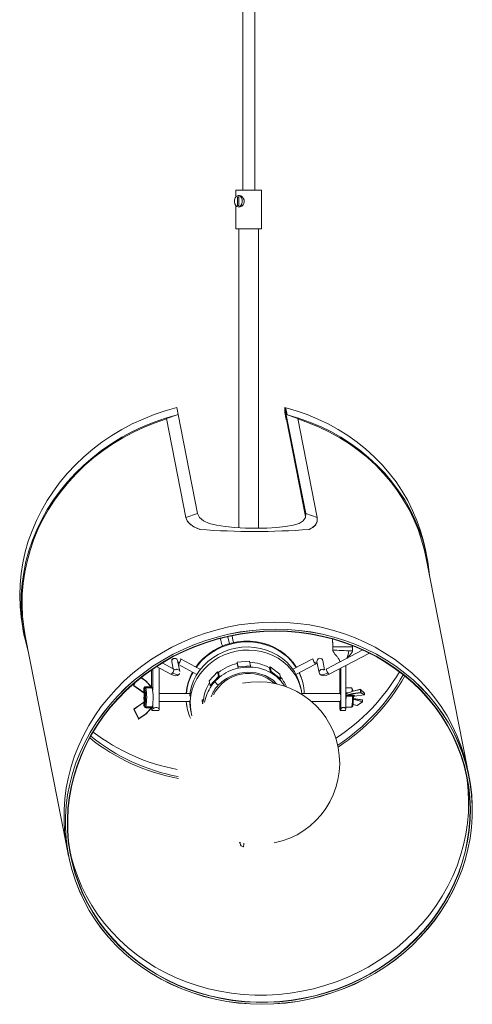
# Model space of a CAD drawing. Header units: millimetres. Extents: x -393 to 293, y -2146 to -151.
# Tile 2 of 3: x 64 to 293, y -2146 to -1647. Entities that reach past the tile are written whole.
import ezdxf

# ---------------------------------------------------------------- set-up
doc = ezdxf.new("R2010")
doc.units = ezdxf.units.MM

msp = doc.modelspace()

# ---------------------------------------------------------------- linework, layer by layer
at = {"color": 7, "linetype": 'Continuous', "lineweight": 15}
for p, q in [((176.98, -748.72), (176.98, -1733.89)), ((182.98, -1733.89), (182.98, -748.72)), ((173.48, -1733.89), (173.48, -1737.14)), ((173.48, -1733.89), (186.48, -1733.89)), ((186.48, -1753.39), (186.48, -1733.89)), ((174.33, -1737.33), (174.98, -1737.33)), ((174.33, -1741.51), (174.33, -1737.33)), ((175.25, -1736.57), (174.66, -1736.57)), ((174.98, -1737.33), (174.98, -1741.51)), ((173.48, -1741.75), (173.48, -1753.39)), ((174.98, -1741.51), (174.33, -1741.51)), ((174.66, -1742.32), (175.25, -1742.32)), ((186.48, -1753.39), (173.48, -1753.39)), ((174.98, -1753.39), (174.98, -1904.87)), ((184.98, -1905.09), (184.98, -1753.39)), ((144.16, -1847.54), (143.46, -1844.01)), ((198.18, -1846.4), (198.27, -1844.01)), ((198.32, -1844.27), (198.27, -1844.01)), ((198.32, -1844.27), (198.32, -1844.23)), ((198.32, -1844.23), (208.84, -1897.74)), ((198.32, -1844.23), (198.82, -1844.39)), ((199.47, -1847.7), (198.82, -1844.39)), ((138.17, -1849.45), (144.17, -1847.54)), ((148.04, -1899.65), (138.17, -1849.45)), ((154.04, -1897.74), (144.17, -1847.54)), ((198.9, -1850.06), (198.18, -1846.4)), ((198.93, -1849.11), (198.9, -1850.06)), ((198.9, -1850.06), (199.13, -1850.13)), ((198.93, -1849.11), (208.79, -1899.21)), ((199.47, -1847.7), (204.83, -1849.45)), ((204.83, -1849.45), (214.7, -1899.65)), ((154.04, -1897.74), (148.04, -1899.65)), ((208.84, -1897.74), (214.7, -1899.65)), ((148.75, -1901.43), (148.89, -1901.68)), ((213.84, -1903.42), (214.01, -1903.18)), ((270.25, -1919.59), (269.54, -1916.03)), ((290.65, -2025.97), (269.74, -1919.69)), ((65.44, -1956.18), (66.14, -1959.74)), ((66.64, -1959.65), (87.54, -2065.92)), ((222.4, -1961.18), (222.62, -1964.46)), ((222.64, -1965.19), (232.6, -1965.19)), ((232.57, -1965.19), (232.53, -1964.56)), ((232.53, -1967.32), (232.57, -1965.19)), ((232.6, -1965.19), (232.6, -1964.62)), ((237.82, -1966.82), (219.29, -1976.49)), ((220.68, -1979.15), (241.21, -1968.44)), ((222.7, -1966.93), (222.6, -1966.92)), ((232.41, -1967.32), (232.52, -1967.32)), ((133.2, -1975.19), (140.47, -1979.14)), ((141.9, -1976.5), (136.11, -1973.36)), ((140.93, -1972.75), (141.64, -1976.36)), ((144.97, -1977.72), (143.87, -1972.17)), ((144.26, -1974.11), (153.71, -1979.24)), ((155.42, -1976.76), (145.42, -1971.33)), ((174.05, -1973.05), (180.4, -1972.46)), ((174.1, -1973.65), (174.05, -1973.05)), ((174.05, -1973.05), (174.52, -1975.42)), ((174.1, -1973.65), (174.57, -1976.03)), ((180.87, -1974.84), (174.52, -1975.42)), ((174.52, -1975.42), (174.57, -1976.03)), ((180.87, -1974.84), (180.4, -1972.46)), ((180.87, -1974.84), (180.91, -1975.45)), ((190.44, -1975.88), (190.88, -1975.4)), ((190.88, -1975.4), (195.66, -1979.11)), ((190.88, -1975.4), (191.35, -1977.78)), ((212.45, -1971.32), (202.31, -1976.61)), ((203.9, -1979.17), (213.84, -1973.98)), ((214.55, -1972.75), (215.64, -1978.3)), ((217.34, -1971.77), (217.49, -1972.17)), ((218.42, -1976.88), (217.49, -1972.17)), ((225.73, -1971.6), (225.81, -1971.82)), ((226.09, -1972.64), (225.74, -1971.6)), ((226.09, -1972.64), (226.09, -1972.94)), ((226.09, -1972.64), (226.73, -1972.64)), ((229.19, -1987.88), (229.19, -1974.71)), ((130.7, -1976.87), (130.7, -1985.62)), ((134.61, -1996.77), (134.61, -1975.96)), ((159.94, -1982.4), (164.13, -1977.86)), ((164.6, -1980.24), (160.41, -1984.77)), ((164.6, -1980.24), (164.13, -1977.86)), ((164.63, -1978.25), (164.13, -1977.86)), ((164.6, -1980.24), (165.1, -1980.63)), ((165.1, -1980.63), (164.63, -1978.25)), ((190.44, -1975.88), (190.91, -1978.25)), ((191.35, -1977.78), (190.91, -1978.25)), ((196.13, -1981.49), (191.35, -1977.78)), ((196.13, -1981.49), (195.66, -1979.11)), ((215.63, -1978.27), (215.87, -1978.79)), ((215.63, -1978.27), (215.64, -1978.3)), ((226.09, -1976.33), (226.09, -1988.85)), ((121.57, -1984.87), (122.15, -1983.66)), ((126.96, -1988.66), (121.61, -1984.99)), ((126.98, -1988.64), (121.68, -1984.91)), ((121.74, -1984.83), (126.7, -1988.32)), ((127.69, -1985.49), (130.52, -1985.49)), ((159.94, -1982.4), (160.41, -1984.77)), ((160.41, -1984.77), (160.91, -1985.16)), ((196.13, -1981.49), (195.69, -1981.96)), ((207.58, -1984.47), (207.5, -1984.07)), ((126.7, -1986.5), (126.7, -1988.32)), ((127.2, -1988.78), (127.19, -1988.78)), ((127.21, -1988.85), (127.2, -1988.85)), ((127.24, -1986.5), (127.24, -1988.32)), ((127.73, -1985.99), (130.56, -1985.99)), ((150.21, -1988.85), (134.61, -1988.85)), ((206.65, -1987.53), (206.34, -1985.95)), ((226.49, -1988.85), (206.87, -1988.85)), ((232.15, -1985.97), (229.19, -1985.97)), ((229.19, -1987.82), (229.23, -1988.7)), ((229.19, -1996.64), (229.19, -1988.68)), ((229.26, -1989.39), (229.26, -1989.39)), ((229.73, -1988.85), (229.73, -1988.85)), ((229.74, -1990.26), (232.56, -1990.26)), ((232.59, -1989.71), (229.77, -1989.71)), ((229.77, -1989.71), (229.77, -1989.72)), ((232.15, -1985.97), (232.18, -1985.99)), ((233.01, -1990.37), (233.05, -1990.23)), ((238.6, -1989.56), (233.36, -1990.31)), ((233.36, -1990.31), (233.51, -1989.92)), ((236.61, -1988.41), (236.57, -1986.78)), ((236.65, -1988.53), (238.6, -1989.56)), ((236.7, -1986.79), (238.67, -1988.64)), ((238.69, -1989.46), (236.74, -1988.42)), ((121.77, -1996.72), (127.01, -1993.05)), ((126.74, -1993.35), (121.84, -1996.78)), ((126.74, -1993.35), (126.77, -1995.14)), ((127.2, -1992.85), (127.24, -1992.85)), ((127.28, -1993.26), (127.31, -1995.05)), ((130.63, -1995.56), (127.81, -1995.56)), ((131.02, -1995.73), (131.02, -1995.73)), ((134.61, -1992.85), (149.97, -1992.85)), ((148.63, -1995.65), (148.24, -1992.85)), ((148.63, -1995.65), (148.71, -1996.05)), ((156.39, -1992.15), (157.06, -1992.09)), ((156.54, -1994.14), (156.39, -1992.15)), ((156.74, -1993.94), (156.39, -1992.15)), ((157.31, -1993.39), (157.06, -1992.09)), ((211.69, -1992.85), (226.49, -1992.85)), ((226.09, -1992.85), (226.09, -1996.64)), ((229.19, -1995.74), (232.15, -1995.74)), ((237.66, -1992.22), (232.68, -1991.42)), ((237.69, -1993.02), (232.68, -1991.61)), ((234.9, -1994.99), (232.86, -1994.43)), ((232.87, -1994.39), (234.84, -1994.93)), ((232.93, -1991.4), (237.6, -1992.14)), ((232.95, -1991.82), (237.63, -1993.15)), ((237.63, -1993.15), (234.9, -1994.99)), ((234.98, -1994.92), (237.71, -1993.07)), ((124.02, -2001.77), (121.67, -1996.92)), ((121.74, -1996.84), (124.16, -2001.62)), ((121.84, -1996.78), (124.26, -2001.55)), ((130.6, -1996.13), (127.78, -1996.13)), ((130.7, -1996.09), (130.7, -1996.77)), ((130.7, -1996.83), (130.72, -1996.77)), ((130.98, -1997.44), (134.32, -1997.44)), ((150.41, -1996.95), (150.72, -1998.54)), ((226.41, -1997.44), (228.86, -1997.44)), ((124.3, -2001.66), (124.16, -2001.82)), ((291.73, -2031.35), (291.03, -2027.78)), ((175.31, -2064.26), (175.76, -2065.47)), ((87.88, -2067.74), (88.58, -2071.31)), ((177.24, -2066.51), (177.21, -2066.51))]:
    msp.add_line(p, q, dxfattribs=at)
at = {"color": 8, "linetype": 'Continuous', "lineweight": 15}
for p, q in [((222.45, -1961.25), (222.64, -1965.19)), ((226.09, -1972.64), (226.09, -1972.94)), ((130.7, -1976.87), (130.7, -1985.62)), ((131.27, -1987.27), (131.27, -1976.48)), ((226.09, -1976.33), (226.09, -1988.85)), ((226.73, -1996.64), (226.73, -1975.99)), ((122.22, -1983.59), (121.65, -1984.79)), ((122.6, -1983.06), (121.74, -1984.83)), ((230.51, -1988.58), (229.69, -1988.58)), ((131.27, -1996.83), (131.27, -1994.44)), ((226.09, -1992.85), (226.09, -1996.64)), ((130.7, -1996.08), (130.7, -1996.83))]:
    msp.add_line(p, q, dxfattribs=at)
at = {"color": 7, "linetype": 'Continuous', "lineweight": 15, "flags": 128}
for points in [[(174.66, -1742.32), (175.37, -1742.12), (175.98, -1741.57), (176.42, -1740.72), (176.62, -1739.71), (176.55, -1738.65), (176.23, -1737.71), (175.69, -1737), (175.02, -1736.62), (174.29, -1736.62), (173.62, -1737), (173.08, -1737.71), (172.76, -1738.65), (172.69, -1739.71), (172.89, -1740.72), (173.33, -1741.57), (173.95, -1742.12), (174.66, -1742.32)], [(175.25, -1736.57), (175.91, -1736.71), (176.58, -1737.12), (177.18, -1737.79), (177.6, -1738.7), (177.7, -1739.66), (177.5, -1740.5), (177.06, -1741.26), (176.4, -1741.89), (175.66, -1742.26), (175.25, -1742.32), (175.25, -1742.32)], [(65.44, -1956.18), (65.34, -1955.67), (64.48, -1950.21), (63.96, -1944.71), (63.8, -1939.18), (63.98, -1933.63), (64.51, -1928.1), (65.39, -1922.59), (66.62, -1917.13), (68.18, -1911.73), (70.08, -1906.41), (72.31, -1901.19), (74.86, -1896.09), (77.72, -1891.13), (80.88, -1886.32), (84.33, -1881.67), (88.07, -1877.21), (92.07, -1872.95), (96.33, -1868.9), (100.82, -1865.08), (105.54, -1861.49), (110.47, -1858.16), (115.6, -1855.09), (120.89, -1852.29), (126.35, -1849.78), (131.94, -1847.55), (137.65, -1845.63), (143.46, -1844.01)], [(65.44, -1956.18), (65.34, -1955.67), (64.48, -1950.21), (63.96, -1944.71), (63.8, -1939.18), (63.98, -1933.63), (64.51, -1928.1), (65.39, -1922.59), (66.62, -1917.13), (68.18, -1911.73), (70.08, -1906.41), (72.31, -1901.19), (74.86, -1896.09), (77.72, -1891.13), (80.88, -1886.32), (84.33, -1881.67), (88.07, -1877.21), (92.07, -1872.95), (96.33, -1868.9), (100.82, -1865.08), (105.54, -1861.49), (110.47, -1858.16), (115.6, -1855.09), (120.89, -1852.29), (126.35, -1849.78), (131.94, -1847.55), (137.65, -1845.63), (143.46, -1844.01)], [(198.27, -1844.01), (203.96, -1845.63), (209.53, -1847.55), (214.96, -1849.78), (220.23, -1852.29), (225.32, -1855.09), (230.22, -1858.16), (234.9, -1861.49), (239.36, -1865.08), (243.58, -1868.9), (247.54, -1872.95), (251.23, -1877.21), (254.64, -1881.67), (257.75, -1886.32), (260.56, -1891.13), (263.06, -1896.09), (265.23, -1901.19), (267.07, -1906.41), (268.58, -1911.73), (269.54, -1916.03)], [(198.27, -1844.01), (203.96, -1845.63), (209.53, -1847.55), (214.96, -1849.78), (220.23, -1852.29), (225.32, -1855.09), (230.22, -1858.16), (234.9, -1861.49), (239.36, -1865.08), (243.58, -1868.9), (247.54, -1872.95), (251.23, -1877.21), (254.64, -1881.67), (257.75, -1886.32), (260.56, -1891.13), (263.06, -1896.09), (265.23, -1901.19), (267.07, -1906.41), (268.58, -1911.73), (269.54, -1916.03)], [(143.65, -1847.7), (137.8, -1849.37), (132.05, -1851.34), (126.43, -1853.61), (120.94, -1856.18), (115.62, -1859.04), (110.48, -1862.17), (105.54, -1865.57), (100.81, -1869.22), (96.32, -1873.11), (92.07, -1877.23), (88.08, -1881.57), (84.36, -1886.1), (80.93, -1890.82), (77.81, -1895.7), (74.99, -1900.74), (72.49, -1905.91), (70.32, -1911.19), (68.48, -1916.58), (66.98, -1922.04), (65.84, -1927.56), (65.04, -1933.12), (64.6, -1938.71), (64.51, -1944.3), (64.78, -1949.87), (65.4, -1955.41), (66.37, -1960.9), (67.69, -1966.31), (68.45, -1968.88)], [(143.65, -1847.7), (137.8, -1849.37), (132.05, -1851.34), (126.43, -1853.61), (120.94, -1856.18), (115.62, -1859.04), (110.48, -1862.17), (105.54, -1865.57), (100.81, -1869.22), (96.32, -1873.11), (92.07, -1877.23), (88.08, -1881.57), (84.36, -1886.1), (80.93, -1890.82), (77.81, -1895.7), (74.99, -1900.74), (72.49, -1905.91), (70.32, -1911.19), (68.48, -1916.58), (66.98, -1922.04), (65.84, -1927.56), (65.04, -1933.12), (64.6, -1938.71), (64.51, -1944.3), (64.78, -1949.87), (65.4, -1955.41), (66.37, -1960.9), (67.69, -1966.31), (68.45, -1968.88)], [(66.64, -1959.65), (65.88, -1955.16), (65.27, -1949.64), (65.01, -1944.09), (65.11, -1938.52), (65.57, -1932.95), (66.38, -1927.41), (67.53, -1921.91), (69.04, -1916.47), (70.88, -1911.11), (73.06, -1905.85), (75.56, -1900.7), (78.39, -1895.69), (81.52, -1890.83), (84.95, -1886.14), (88.66, -1881.63), (92.65, -1877.32), (96.9, -1873.23), (101.39, -1869.36), (106.12, -1865.74), (111.05, -1862.37), (116.18, -1859.26), (121.5, -1856.43), (126.97, -1853.89), (132.58, -1851.64), (138.32, -1849.7)], [(138.32, -1849.7), (132.58, -1851.64), (126.97, -1853.89), (121.5, -1856.43), (116.18, -1859.26), (111.05, -1862.37), (106.12, -1865.74), (101.39, -1869.36), (96.9, -1873.23), (92.65, -1877.32), (88.66, -1881.63), (84.95, -1886.14), (81.52, -1890.83), (78.39, -1895.69), (75.56, -1900.7), (73.06, -1905.85), (70.88, -1911.11), (69.04, -1916.47), (67.53, -1921.91), (66.38, -1927.41), (65.57, -1932.95), (65.11, -1938.52), (65.01, -1944.09), (65.27, -1949.64), (65.88, -1955.16), (66.64, -1959.65)], [(271.56, -1928.93), (271.43, -1927.56), (270.69, -1922.04), (269.6, -1916.58), (268.15, -1911.19), (266.37, -1905.91), (264.25, -1900.74), (261.8, -1895.7), (259.03, -1890.82), (255.95, -1886.1), (252.56, -1881.57), (248.89, -1877.23), (244.94, -1873.11), (240.73, -1869.22), (236.27, -1865.57), (231.58, -1862.17), (226.67, -1859.04), (221.56, -1856.18), (216.26, -1853.61), (210.81, -1851.34), (205.2, -1849.37), (199.47, -1847.7)], [(271.56, -1928.93), (271.43, -1927.56), (270.69, -1922.04), (269.6, -1916.58), (268.15, -1911.19), (266.37, -1905.91), (264.25, -1900.74), (261.8, -1895.7), (259.03, -1890.82), (255.95, -1886.1), (252.56, -1881.57), (248.89, -1877.23), (244.94, -1873.11), (240.73, -1869.22), (236.27, -1865.57), (231.58, -1862.17), (226.67, -1859.04), (221.56, -1856.18), (216.26, -1853.61), (210.81, -1851.34), (205.2, -1849.37), (199.47, -1847.7)], [(204.89, -1849.77), (210.26, -1851.64), (215.7, -1853.89), (220.99, -1856.43), (226.09, -1859.26), (231, -1862.37), (235.69, -1865.74), (240.14, -1869.36), (244.35, -1873.23), (248.3, -1877.32), (251.97, -1881.63), (255.36, -1886.14), (258.45, -1890.83), (261.22, -1895.69), (263.68, -1900.7), (265.8, -1905.85), (267.6, -1911.11), (269.05, -1916.47), (269.74, -1919.69)], [(269.74, -1919.69), (269.05, -1916.47), (267.6, -1911.11), (265.8, -1905.85), (263.68, -1900.7), (261.22, -1895.69), (258.45, -1890.83), (255.36, -1886.14), (251.97, -1881.63), (248.3, -1877.32), (244.35, -1873.23), (240.14, -1869.36), (235.69, -1865.74), (231, -1862.37), (226.09, -1859.26), (220.99, -1856.43), (215.7, -1853.89), (210.26, -1851.64), (204.89, -1849.77)], [(155.21, -1905.73), (152.13, -1904.41), (149.86, -1902.8), (148.67, -1901.31), (148.04, -1899.65)], [(155.26, -1905.7), (152.93, -1904.81), (150.52, -1903.37), (148.88, -1901.64), (148.04, -1899.65)], [(154.04, -1897.74), (154.99, -1899.71), (156.94, -1901.35), (159.85, -1902.65), (163.56, -1903.63), (167.98, -1904.32), (172.95, -1904.78), (178.25, -1905.03), (183.72, -1905.11), (189.06, -1905.03), (194.11, -1904.77), (198.62, -1904.32), (202.45, -1903.63), (205.49, -1902.65), (207.6, -1901.35), (208.74, -1899.7), (208.84, -1897.74)], [(154.04, -1897.74), (154.99, -1899.71), (156.94, -1901.35), (159.85, -1902.65), (163.56, -1903.63), (167.98, -1904.32), (172.95, -1904.78), (178.25, -1905.03), (183.72, -1905.11), (189.06, -1905.03), (194.11, -1904.77), (198.62, -1904.32), (202.45, -1903.63), (205.49, -1902.65), (207.6, -1901.35), (208.74, -1899.7), (208.84, -1897.74)], [(214.7, -1899.65), (214.7, -1901.63), (213.88, -1903.36), (212.27, -1904.81), (210.48, -1905.7)], [(214.7, -1899.65), (214.68, -1901.73), (213.75, -1903.53), (212.4, -1904.72), (210.55, -1905.73)], [(192.94, -1952.72), (186.93, -1952.88), (180.94, -1953.36), (174.97, -1954.16), (169.06, -1955.28), (163.21, -1956.71), (157.45, -1958.45), (151.8, -1960.49), (146.28, -1962.83), (140.9, -1965.45), (135.69, -1968.36), (130.65, -1971.53), (125.82, -1974.96), (121.21, -1978.63), (116.82, -1982.54), (112.68, -1986.67), (108.8, -1991.01), (105.19, -1995.54), (101.87, -2000.24), (98.84, -2005.11), (96.12, -2010.12), (93.72, -2015.26), (91.64, -2020.5), (89.89, -2025.84), (88.48, -2031.26), (87.41, -2036.73), (86.69, -2042.24), (86.31, -2047.76), (86.28, -2053.29), (86.6, -2058.8), (87.27, -2064.27), (87.88, -2067.74)], [(291.03, -2027.78), (290.62, -2025.84), (289.27, -2020.5), (287.57, -2015.26), (285.54, -2010.12), (283.19, -2005.11), (280.52, -2000.24), (277.55, -1995.54), (274.27, -1991.01), (270.71, -1986.67), (266.87, -1982.54), (262.77, -1978.63), (258.42, -1974.96), (253.84, -1971.53), (249.04, -1968.36), (244.04, -1965.45), (238.86, -1962.83), (233.51, -1960.49), (228.01, -1958.45), (222.37, -1956.71), (216.63, -1955.28), (210.8, -1954.16), (204.89, -1953.36), (198.93, -1952.88), (192.94, -1952.72)], [(193.64, -1956.29), (199.63, -1956.45), (205.59, -1956.93), (211.5, -1957.73), (217.33, -1958.85), (223.08, -1960.28), (228.71, -1962.02), (234.21, -1964.06), (239.56, -1966.4), (244.75, -1969.02), (249.75, -1971.92), (254.54, -1975.09), (259.13, -1978.52), (263.47, -1982.2), (267.57, -1986.11), (271.41, -1990.24), (274.97, -1994.57), (278.25, -1999.1), (281.22, -2003.81), (283.89, -2008.67), (286.25, -2013.69), (288.27, -2018.82), (289.97, -2024.07), (291.32, -2029.41), (292.34, -2034.83), (293.01, -2040.3), (293.33, -2045.8), (293.3, -2051.33), (292.92, -2056.86), (292.2, -2062.36), (291.13, -2067.83), (289.72, -2073.25), (287.97, -2078.59), (285.89, -2083.84), (283.49, -2088.97), (280.77, -2093.98), (277.74, -2098.85), (274.42, -2103.56), (270.81, -2108.09), (266.93, -2112.42), (262.79, -2116.55), (258.4, -2120.46), (253.79, -2124.14), (248.96, -2127.57), (243.92, -2130.74), (238.71, -2133.64), (233.33, -2136.26), (227.81, -2138.6), (222.16, -2140.64), (216.4, -2142.38), (210.55, -2143.81), (204.64, -2144.93), (198.67, -2145.73), (192.68, -2146.21), (186.67, -2146.37), (180.68, -2146.21), (174.72, -2145.73), (168.81, -2144.93), (162.98, -2143.81), (157.24, -2142.38), (151.6, -2140.64), (146.1, -2138.6), (140.75, -2136.26), (135.57, -2133.64), (130.57, -2130.74), (125.77, -2127.57), (121.19, -2124.14), (116.84, -2120.46), (112.74, -2116.55), (108.9, -2112.42), (105.34, -2108.09), (102.06, -2103.56), (99.09, -2098.85), (96.42, -2093.98), (94.07, -2088.97), (92.04, -2083.84), (90.34, -2078.59), (88.99, -2073.25), (87.97, -2067.83), (87.3, -2062.36), (86.98, -2056.86), (87.01, -2051.33), (87.39, -2045.8), (88.11, -2040.3), (89.18, -2034.83), (90.59, -2029.41), (92.34, -2024.07), (94.42, -2018.82), (96.83, -2013.69), (99.54, -2008.67), (102.57, -2003.81), (105.89, -1999.1), (109.5, -1994.57), (113.38, -1990.24), (117.52, -1986.11), (121.91, -1982.2), (126.52, -1978.52), (131.36, -1975.09), (136.39, -1971.92), (141.6, -1969.02), (146.98, -1966.4), (152.5, -1964.06), (158.15, -1962.02), (163.91, -1960.28), (169.76, -1958.85), (175.68, -1957.73), (181.64, -1956.93), (187.64, -1956.45), (193.64, -1956.29)], [(193.63, -1956.27), (199.62, -1956.43), (205.58, -1956.91), (211.49, -1957.71), (217.32, -1958.83), (223.06, -1960.26), (228.69, -1962), (234.19, -1964.04), (239.54, -1966.38), (244.73, -1969), (249.73, -1971.9), (254.53, -1975.07), (259.11, -1978.5), (263.45, -1982.18), (267.55, -1986.08), (271.39, -1990.21), (274.95, -1994.55), (278.22, -1999.08), (281.2, -2003.78), (283.87, -2008.65), (286.22, -2013.66), (288.25, -2018.79), (289.94, -2024.04), (291.3, -2029.38), (292.31, -2034.79), (292.98, -2040.26), (293.3, -2045.77), (293.27, -2051.29), (292.9, -2056.82), (292.17, -2062.33), (291.1, -2067.79), (289.69, -2073.21), (287.94, -2078.55), (285.86, -2083.79), (283.46, -2088.93), (280.74, -2093.94), (277.72, -2098.81), (274.4, -2103.51), (270.79, -2108.04), (266.91, -2112.37), (262.77, -2116.5), (258.38, -2120.41), (253.77, -2124.09), (248.94, -2127.52), (243.91, -2130.69), (238.7, -2133.59), (233.32, -2136.21), (227.8, -2138.55), (222.15, -2140.59), (216.39, -2142.33), (210.54, -2143.76), (204.63, -2144.87), (198.66, -2145.68), (192.67, -2146.16), (186.67, -2146.32), (180.68, -2146.16), (174.72, -2145.68), (168.81, -2144.87), (162.98, -2143.76), (157.24, -2142.33), (151.6, -2140.59), (146.1, -2138.55), (140.75, -2136.21), (135.57, -2133.59), (130.57, -2130.69), (125.77, -2127.52), (121.19, -2124.09), (116.85, -2120.41), (112.75, -2116.5), (108.91, -2112.37), (105.35, -2108.04), (102.07, -2103.51), (99.1, -2098.81), (96.43, -2093.94), (94.08, -2088.93), (92.05, -2083.79), (90.36, -2078.55), (89, -2073.21), (87.98, -2067.79), (87.32, -2062.33), (86.99, -2056.82), (87.02, -2051.29), (87.4, -2045.77), (88.12, -2040.26), (89.19, -2034.79), (90.61, -2029.38), (92.35, -2024.04), (94.43, -2018.79), (96.84, -2013.66), (99.56, -2008.65), (102.58, -2003.78), (105.9, -1999.08), (109.51, -1994.55), (113.39, -1990.21), (117.53, -1986.08), (121.91, -1982.18), (126.53, -1978.5), (131.36, -1975.07), (136.39, -1971.9), (141.6, -1969), (146.98, -1966.38), (152.5, -1964.04), (158.15, -1962), (163.91, -1960.26), (169.76, -1958.83), (175.67, -1957.71), (181.64, -1956.91), (187.63, -1956.43), (193.63, -1956.27)], [(193.6, -1957.19), (187.6, -1957.35), (181.61, -1957.84), (175.65, -1958.64), (169.73, -1959.77), (163.89, -1961.21), (158.14, -1962.97), (152.5, -1965.03), (146.99, -1967.38), (141.63, -1970.03), (136.44, -1972.95), (131.43, -1976.15), (126.62, -1979.6), (122.03, -1983.3), (117.68, -1987.24), (113.58, -1991.39), (109.74, -1995.76), (106.17, -2000.31), (102.9, -2005.04), (99.93, -2009.93), (97.27, -2014.96), (94.93, -2020.12), (92.92, -2025.38), (91.24, -2030.74), (89.9, -2036.16), (88.91, -2041.64), (88.27, -2047.15), (87.98, -2052.68), (88.04, -2058.2), (88.45, -2063.69), (89.22, -2069.14), (90.33, -2074.54), (91.79, -2079.85), (93.58, -2085.06), (95.71, -2090.16), (98.16, -2095.12), (100.94, -2099.93), (104.01, -2104.58), (107.39, -2109.04), (111.05, -2113.3), (114.98, -2117.35), (119.18, -2121.17), (123.61, -2124.75), (128.28, -2128.07), (133.16, -2131.13), (138.23, -2133.92), (143.49, -2136.42), (148.91, -2138.63), (154.46, -2140.53), (160.14, -2142.13), (165.93, -2143.42), (171.8, -2144.39), (177.73, -2145.04), (183.7, -2145.36), (189.7, -2145.36), (195.7, -2145.04), (201.68, -2144.39), (207.61, -2143.42), (213.49, -2142.13), (219.29, -2140.53), (224.99, -2138.63), (230.57, -2136.42), (236.01, -2133.92), (241.29, -2131.13), (246.39, -2128.07), (251.3, -2124.75), (256, -2121.17), (260.47, -2117.35), (264.7, -2113.3), (268.68, -2109.04), (272.38, -2104.58), (275.8, -2099.93), (278.92, -2095.12), (281.74, -2090.16), (284.24, -2085.06), (286.42, -2079.85), (288.26, -2074.54), (289.77, -2069.14), (290.93, -2063.69), (291.75, -2058.2), (292.22, -2052.68), (292.33, -2047.15), (292.09, -2041.64), (291.5, -2036.16), (290.57, -2030.74), (289.28, -2025.38), (287.65, -2020.12), (285.69, -2014.96), (283.4, -2009.93), (280.79, -2005.04), (277.86, -2000.31), (274.63, -1995.76), (271.11, -1991.39), (267.31, -1987.24), (263.25, -1983.3), (258.93, -1979.6), (254.38, -1976.15), (249.6, -1972.95), (244.62, -1970.03), (239.46, -1967.38), (234.12, -1965.03), (228.63, -1962.97), (223.01, -1961.21), (217.27, -1959.77), (211.44, -1958.64), (205.54, -1957.84), (199.59, -1957.35), (193.6, -1957.19)], [(193.6, -1957.37), (187.61, -1957.53), (181.63, -1958.02), (175.68, -1958.83), (169.77, -1959.95), (163.94, -1961.39), (158.2, -1963.14), (152.57, -1965.2), (147.07, -1967.55), (141.71, -1970.19), (136.53, -1973.11), (131.53, -1976.3), (126.73, -1979.75), (122.15, -1983.45), (117.8, -1987.37), (113.7, -1991.52), (109.87, -1995.88), (106.31, -2000.43), (103.05, -2005.15), (100.08, -2010.03), (97.42, -2015.06), (95.09, -2020.2), (93.08, -2025.46), (91.4, -2030.81), (90.07, -2036.22), (89.08, -2041.69), (88.44, -2047.19), (88.15, -2052.71), (88.21, -2058.22), (88.62, -2063.71), (89.39, -2069.15), (90.5, -2074.54), (91.95, -2079.84), (93.74, -2085.04), (95.87, -2090.13), (98.32, -2095.09), (101.08, -2099.89), (104.16, -2104.53), (107.53, -2108.98), (111.18, -2113.24), (115.11, -2117.28), (119.29, -2121.09), (123.72, -2124.67), (128.38, -2127.99), (133.26, -2131.04), (138.32, -2133.82), (143.57, -2136.32), (148.98, -2138.53), (154.53, -2140.43), (160.2, -2142.03), (165.97, -2143.31), (171.83, -2144.28), (177.76, -2144.92), (183.72, -2145.25), (189.71, -2145.25), (195.7, -2144.92), (201.66, -2144.28), (207.59, -2143.31), (213.46, -2142.03), (219.25, -2140.43), (224.94, -2138.53), (230.51, -2136.32), (235.94, -2133.82), (241.21, -2131.04), (246.31, -2127.99), (251.21, -2124.67), (255.9, -2121.09), (260.37, -2117.28), (264.59, -2113.24), (268.56, -2108.98), (272.25, -2104.53), (275.67, -2099.89), (278.79, -2095.09), (281.6, -2090.13), (284.1, -2085.04), (286.27, -2079.84), (288.11, -2074.54), (289.62, -2069.15), (290.78, -2063.71), (291.6, -2058.22), (292.06, -2052.71), (292.18, -2047.19), (291.94, -2041.69), (291.35, -2036.22), (290.41, -2030.81), (289.13, -2025.46), (287.51, -2020.2), (285.55, -2015.06), (283.26, -2010.03), (280.65, -2005.15), (277.73, -2000.43), (274.51, -1995.88), (270.99, -1991.52), (267.2, -1987.37), (263.14, -1983.45), (258.83, -1979.75), (254.28, -1976.3), (249.52, -1973.11), (244.55, -1970.19), (239.39, -1967.55), (234.06, -1965.2), (228.58, -1963.14), (222.96, -1961.39), (217.24, -1959.95), (211.42, -1958.83), (205.52, -1958.02), (199.58, -1957.53), (193.6, -1957.37)], [(172.32, -1963.15), (171.94, -1961.81), (171.47, -1959.67)], [(150.05, -1990.23), (150.32, -1988.2), (151, -1985.31), (152.02, -1982.5), (153.37, -1979.81), (155.04, -1977.26), (157, -1974.88), (159.23, -1972.72), (161.7, -1970.79), (164.38, -1969.12), (167.24, -1967.74), (170.24, -1966.65), (173.34, -1965.87), (176.5, -1965.41), (179.69, -1965.28), (182.86, -1965.49), (185.97, -1966.01), (188.99, -1966.86), (191.87, -1968.02), (194.59, -1969.47), (197.1, -1971.19), (199.37, -1973.18), (201.38, -1975.39), (203.11, -1977.8), (204.52, -1980.39), (205.6, -1983.11), (206.34, -1985.94), (206.34, -1985.95)], [(153.09, -1975.49), (154.88, -1973.2), (157.06, -1970.92), (159.48, -1968.87), (162.13, -1967.07), (164.96, -1965.53), (167.94, -1964.28), (171.04, -1963.32), (174.23, -1962.68), (177.45, -1962.36), (180.69, -1962.36), (183.9, -1962.68), (187.03, -1963.32), (190.07, -1964.28), (192.96, -1965.53), (195.68, -1967.07), (198.19, -1968.87), (200.46, -1970.92), (202.47, -1973.2), (204.18, -1975.64)], [(153.35, -1975.63), (153.86, -1974.95), (155.9, -1972.55), (158.21, -1970.36), (160.75, -1968.41), (163.5, -1966.71), (166.43, -1965.3), (169.49, -1964.18), (172.66, -1963.37), (175.89, -1962.88), (179.15, -1962.72), (182.4, -1962.88), (185.6, -1963.37), (188.7, -1964.18), (191.69, -1965.3), (194.51, -1966.71), (197.14, -1968.41), (199.54, -1970.36), (201.69, -1972.55), (203.55, -1974.95), (204.05, -1975.7)], [(165.63, -1961.1), (166.21, -1963.61), (166.58, -1964.91)], [(206.93, -1989.28), (206.65, -1987.53), (205.91, -1984.7), (204.83, -1981.97), (203.42, -1979.39), (201.7, -1976.97), (199.68, -1974.76), (197.41, -1972.78), (194.9, -1971.05), (192.18, -1969.6), (189.3, -1968.45), (186.28, -1967.6), (183.17, -1967.07), (180, -1966.87), (176.81, -1967), (173.65, -1967.45), (170.55, -1968.23), (167.55, -1969.32), (164.7, -1970.71), (162.02, -1972.38), (159.54, -1974.31), (157.31, -1976.47), (155.35, -1978.84), (153.68, -1981.39), (152.33, -1984.09), (151.31, -1986.9), (150.63, -1989.78), (150.31, -1992.71), (150.34, -1995.64), (150.73, -1998.54), (151.11, -2000.19)], [(222.58, -1966.92), (222.59, -1967.09), (222.78, -1967.63), (223.21, -1968.35), (223.67, -1968.96), (224.05, -1969.38), (224.45, -1969.81), (224.67, -1970.05), (224.89, -1970.31), (225.31, -1970.9), (225.73, -1971.6)], [(222.6, -1966.92), (222.88, -1966.93), (223.54, -1966.95), (224.54, -1966.99), (225.77, -1967.04), (227.07, -1967.09), (228.31, -1967.14), (229.55, -1967.19), (230.74, -1967.24)], [(229.95, -1970.93), (230.29, -1970.47), (230.5, -1970.24), (230.71, -1970.02), (231.1, -1969.63), (231.47, -1969.24), (231.91, -1968.68), (232.35, -1968.01), (232.5, -1967.66), (232.55, -1967.49), (232.57, -1967.33)], [(230.74, -1967.24), (231.78, -1967.29), (232.41, -1967.32)], [(141.13, -1971.77), (141.14, -1971.46), (141.22, -1971.31)], [(141.13, -1971.77), (141.14, -1971.46), (141.22, -1971.31)], [(180.91, -1975.45), (178.39, -1975.47), (174.57, -1976.03)], [(217.31, -1971.66), (217.2, -1971.46), (217.13, -1971.39)], [(217.31, -1971.66), (217.2, -1971.46), (217.13, -1971.39)], [(140.47, -1979.14), (141.61, -1979.65), (142.8, -1979.91), (143.9, -1979.76), (144.34, -1979.5), (144.68, -1979.16)], [(140.47, -1979.14), (141.61, -1979.65), (142.8, -1979.91), (143.9, -1979.76), (144.34, -1979.5), (144.68, -1979.16)], [(144.76, -1978.7), (144.76, -1979.01), (144.68, -1979.15)], [(144.76, -1978.7), (144.76, -1979.01), (144.68, -1979.15)], [(162.83, -1982.76), (164.6, -1981.05), (165.1, -1980.63)], [(195.69, -1981.96), (193.95, -1980.34), (190.91, -1978.25)], [(215.79, -1978.7), (215.94, -1979.01), (216.01, -1979.08)], [(215.79, -1978.7), (215.94, -1979.01), (216.01, -1979.08)], [(215.99, -1979.06), (216.65, -1979.63), (217.73, -1979.91), (219.17, -1979.74), (219.94, -1979.49), (220.68, -1979.15)], [(215.99, -1979.06), (216.65, -1979.63), (217.73, -1979.91), (219.17, -1979.74), (219.94, -1979.49), (220.68, -1979.15)], [(121.61, -1984.99), (121.61, -1984.99), (121.61, -1984.99), (121.62, -1984.98), (121.63, -1984.96), (121.66, -1984.93)], [(130.52, -1985.49), (127.63, -1982.4), (125.42, -1980.88)], [(125.48, -1980.83), (127.82, -1982.43), (130.83, -1985.76)], [(130.98, -1985.9), (130.91, -1985.85), (130.83, -1985.76)], [(162.83, -1982.76), (161.28, -1984.64), (160.91, -1985.16)], [(126.88, -1988.61), (126.84, -1989.82), (126.83, -1991.26)], [(126.96, -1988.66), (127.03, -1988.72), (127.08, -1988.78)], [(127.12, -1988.73), (127.05, -1988.69), (126.98, -1988.64)], [(127.04, -1990.06), (127.03, -1990.82), (127.04, -1991.59), (127.08, -1992.25), (127.13, -1992.69), (127.2, -1992.85), (127.26, -1992.71), (127.32, -1992.29), (127.35, -1991.65), (127.37, -1990.88), (127.36, -1990.12), (127.32, -1989.46), (127.27, -1989.02), (127.2, -1988.85), (127.14, -1989), (127.08, -1989.42), (127.04, -1990.06)], [(127.08, -1988.78), (127.12, -1988.79), (127.13, -1988.83)], [(127.23, -1988.72), (127.19, -1988.72), (127.12, -1988.73)], [(127.13, -1988.82), (127.14, -1988.81), (127.15, -1988.8), (127.15, -1988.79), (127.16, -1988.78), (127.16, -1988.78), (127.17, -1988.77), (127.17, -1988.77), (127.18, -1988.77)], [(127.24, -1988.79), (127.2, -1988.78), (127.18, -1988.77)], [(127.24, -1988.32), (127.24, -1988.53), (127.23, -1988.72)], [(127.24, -1988.79), (127.23, -1988.79), (127.23, -1988.79)], [(131.01, -1985.98), (130.8, -1985.99), (130.56, -1985.99)], [(131.01, -1985.98), (130.99, -1985.94), (130.98, -1985.9)], [(226.6, -1990.85), (226.59, -1990.02), (226.55, -1989.31), (226.49, -1988.83), (226.41, -1988.66), (226.34, -1988.83), (226.34, -1988.85)], [(229.23, -1988.7), (229.45, -1988.61), (229.69, -1988.58)], [(229.27, -1990.13), (229.5, -1990.23), (229.74, -1990.26)], [(236.57, -1986.78), (232.68, -1987.74), (229.41, -1989.01)], [(229.75, -1988.81), (229.51, -1988.91), (229.44, -1988.96), (229.42, -1988.99), (229.41, -1989), (229.41, -1989.01)], [(236.61, -1988.41), (232.71, -1988.95), (229.43, -1989.67)], [(229.43, -1989.67), (229.43, -1989.68), (229.44, -1989.68), (229.46, -1989.7), (229.54, -1989.72), (229.77, -1989.71)], [(229.75, -1988.81), (232.87, -1987.64), (236.6, -1986.72)], [(229.77, -1989.71), (232.91, -1989.04), (236.65, -1988.53)], [(233.02, -1990.41), (233, -1990.35), (232.9, -1990.3), (232.75, -1990.27), (232.56, -1990.26)], [(232.59, -1989.71), (232.97, -1989.72), (233.27, -1989.77), (233.46, -1989.84), (233.51, -1989.92)], [(236.57, -1986.78), (236.57, -1986.75), (236.57, -1986.74), (236.58, -1986.72), (236.59, -1986.71), (236.6, -1986.72)], [(236.61, -1986.77), (236.59, -1986.77), (236.57, -1986.78)], [(236.61, -1988.41), (236.63, -1988.41), (236.66, -1988.41)], [(238.65, -1989.49), (238.65, -1989.51), (238.64, -1989.53), (238.63, -1989.55), (238.62, -1989.56), (238.6, -1989.56)], [(238.63, -1988.68), (238.65, -1988.68), (238.67, -1988.66), (238.68, -1988.65), (238.67, -1988.64)], [(238.69, -1989.46), (238.7, -1989.46), (238.69, -1989.47), (238.67, -1989.48), (238.65, -1989.49)], [(126.83, -1991.26), (126.86, -1992.65), (126.89, -1993.13)], [(126.85, -1991.27), (126.9, -1992.78), (126.92, -1993.04)], [(127.01, -1993.05), (127.09, -1992.99), (127.15, -1992.93)], [(127.15, -1992.93), (127.23, -1992.92), (127.26, -1992.88)], [(127.22, -1992.92), (127.19, -1992.93), (127.17, -1992.94)], [(127.26, -1992.88), (127.27, -1993.06), (127.28, -1993.26)], [(131.09, -1995.59), (130.87, -1995.57), (130.63, -1995.56)], [(130.99, -1995.81), (130.99, -1995.81), (131.01, -1995.76), (131.02, -1995.73)], [(131.02, -1995.73), (131.04, -1995.74), (131.05, -1995.75), (131.07, -1995.68), (131.09, -1995.59)], [(150.41, -1996.95), (150.03, -1994.06), (149.97, -1992.66)], [(226.34, -1992.85), (226.34, -1992.88), (226.41, -1993.04), (226.49, -1992.88), (226.55, -1992.4), (226.59, -1991.69), (226.6, -1990.85)], [(232.14, -1995.74), (232.45, -1995.62), (232.7, -1995.27)], [(232.76, -1995.04), (232.72, -1995.24), (232.7, -1995.27)], [(234.84, -1994.93), (234.84, -1994.96), (234.85, -1994.97), (234.86, -1994.99), (234.87, -1995), (234.9, -1994.99)], [(237.66, -1992.22), (237.66, -1992.2), (237.66, -1992.18), (237.64, -1992.16), (237.62, -1992.15), (237.6, -1992.14)], [(237.69, -1992.25), (237.7, -1992.24), (237.7, -1992.24), (237.69, -1992.23), (237.66, -1992.22)], [(237.69, -1993.02), (237.71, -1993.03), (237.72, -1993.05), (237.72, -1993.06), (237.71, -1993.07)], [(121.77, -1996.72), (121.78, -1996.72), (121.78, -1996.72), (121.79, -1996.73), (121.81, -1996.75), (121.84, -1996.78)], [(124.21, -2001.79), (128.01, -1999.14), (130.87, -1995.89)], [(124.26, -2001.55), (127.76, -1999.18), (130.6, -1996.13)], [(130.91, -1995.88), (127.95, -1999.16), (124.3, -2001.66)], [(131.27, -1996.83), (131.2, -1997.1), (131.13, -1997.29), (131.06, -1997.41), (130.98, -1997.44), (130.91, -1997.41), (130.84, -1997.29), (130.77, -1997.1), (130.7, -1996.83)], [(130.85, -1995.95), (130.93, -1995.86), (131, -1995.81)], [(134.6, -1996.83), (134.54, -1996.57), (134.27, -1996.31), (133.81, -1996.09), (133.36, -1996), (132.85, -1995.99), (132.39, -1996.07), (131.97, -1996.22), (131.59, -1996.44), (131.33, -1996.69), (131.27, -1996.83)], [(226.73, -1996.64), (226.58, -1997.24), (226.41, -1997.44), (226.25, -1997.24), (226.09, -1996.64)], [(229.18, -1996.64), (229.13, -1996.42), (228.91, -1996.21), (228.74, -1996.11), (228.54, -1996.04), (228.3, -1995.99), (228.06, -1995.97), (227.81, -1995.99), (227.56, -1996.04), (227.35, -1996.11), (227.14, -1996.21), (226.86, -1996.42), (226.73, -1996.64)], [(228.86, -1997.44), (229.02, -1997.24), (229.18, -1996.64)], [(124.11, -2001.83), (124.13, -2001.82), (124.16, -2001.82)], [(124.3, -2001.66), (124.28, -2001.67), (124.25, -2001.67)], [(290.2, -2029.8), (290.65, -2032.66), (291.24, -2038.12), (291.47, -2043.63), (291.36, -2049.14), (290.89, -2054.65), (290.08, -2060.14), (288.92, -2065.59), (287.41, -2070.97), (285.57, -2076.27), (283.4, -2081.48), (280.9, -2086.57), (278.08, -2091.52), (274.97, -2096.32), (271.55, -2100.96), (267.86, -2105.42), (263.89, -2109.67), (259.67, -2113.71), (255.2, -2117.52), (250.51, -2121.1), (245.61, -2124.42), (240.51, -2127.48), (235.24, -2130.26), (229.81, -2132.75), (224.24, -2134.96), (218.55, -2136.86), (212.76, -2138.46), (206.89, -2139.74), (200.96, -2140.71), (194.99, -2141.36), (189.01, -2141.68), (183.02, -2141.68), (177.05, -2141.36), (171.13, -2140.71), (165.27, -2139.74), (159.5, -2138.46), (153.83, -2136.86), (148.28, -2134.96), (142.87, -2132.75), (137.62, -2130.26), (132.55, -2127.48), (127.68, -2124.42), (123.02, -2121.1), (118.59, -2117.52), (114.41, -2113.71), (110.48, -2109.67), (106.83, -2105.42), (103.46, -2100.96), (100.38, -2096.32), (97.62, -2091.52), (95.17, -2086.57), (93.04, -2081.48), (91.25, -2076.27), (89.79, -2070.97), (89.41, -2069.29)]]:
    msp.add_lwpolyline(points, dxfattribs=at)
at = {"color": 8, "linetype": 'Continuous', "lineweight": 15, "flags": 128}
for points in [[(169.32, -1960.08), (169.98, -1962.96), (170.22, -1963.7)], [(140.93, -1972.75), (140.93, -1972.28), (141.13, -1971.77)], [(140.93, -1972.75), (140.93, -1972.28), (141.13, -1971.77)], [(144.82, -1973.24), (145.12, -1972.74), (145.35, -1972.23), (145.48, -1971.78), (145.5, -1971.46), (145.42, -1971.33)], [(144.82, -1973.24), (145.12, -1972.74), (145.35, -1972.23), (145.48, -1971.78), (145.5, -1971.46), (145.42, -1971.33)], [(213.26, -1973.24), (213.52, -1973.66), (213.73, -1973.91), (213.84, -1973.98), (213.84, -1973.98)], [(213.26, -1973.24), (213.52, -1973.66), (213.73, -1973.91), (213.84, -1973.98), (213.84, -1973.98)], [(141.31, -1978.42), (140.99, -1978.83), (140.71, -1979.09), (140.5, -1979.15), (140.47, -1979.14)], [(141.31, -1978.42), (140.99, -1978.83), (140.71, -1979.09), (140.5, -1979.15), (140.47, -1979.14)], [(144.68, -1979.15), (144.61, -1979.22), (144.32, -1979.34), (143.9, -1979.35), (143.36, -1979.26), (142.74, -1979.07), (142.04, -1978.78), (141.31, -1978.42)], [(144.68, -1979.15), (144.61, -1979.22), (144.32, -1979.34), (143.9, -1979.35), (143.36, -1979.26), (142.74, -1979.07), (142.04, -1978.78), (141.31, -1978.42)], [(164.48, -1984.71), (166.34, -1982.95), (168.71, -1981.24), (171.67, -1979.72), (175.24, -1978.58), (179.35, -1978.06), (183.79, -1978.4), (188.25, -1979.76), (192.3, -1982.15), (194.1, -1983.96)], [(216.01, -1979.08), (216.23, -1979.22), (216.65, -1979.34), (217.2, -1979.35), (217.84, -1979.26), (218.56, -1979.07), (219.32, -1978.78), (220.1, -1978.42)], [(216.01, -1979.08), (216.23, -1979.22), (216.65, -1979.34), (217.2, -1979.35), (217.84, -1979.26), (218.56, -1979.07), (219.32, -1978.78), (220.1, -1978.42)], [(229.73, -1988.85), (229.73, -1988.85), (229.74, -1988.84), (229.75, -1988.81)], [(232.27, -1995.52), (232.2, -1995.7), (232.15, -1995.74)], [(175.79, -2064.39), (175.67, -2064.94), (175.77, -2065.48)], [(175.79, -2064.39), (175.67, -2064.94), (175.77, -2065.48)]]:
    msp.add_lwpolyline(points, dxfattribs=at)
at = {"color": 7, "linetype": 'Continuous', "lineweight": 15}
for centre, radius, start, end in [((182.88, -1545.84), 360.95, 265.6035, 274.3965), ((208.45, -1899.24), 6.82, 287.9406, 322.9179), ((179.93, -1965.19), 42.7, 357.6818, 0), ((179.86, -1965.19), 52.74, 357.6818, 0), ((142.75, -1972.37), 1.86, 145.5919, 191.8068), ((179.28, -1996.36), 23.29, 102.8498, 128.9639), ((179.55, -1995.46), 22.41, 60.9215, 87.7226), ((180.02, -1997.84), 22.41, 60.9215, 87.7226), ((215.48, -1976.49), 3, 104.7674, 123.1014), ((141.33, -1978.3), 1.89, 45.3738, 72.2216), ((174.8, -1990.99), 26.66, 150.9422, 175.4085), ((174.87, -1991.38), 26.65, 150.2652, 174.5562), ((179.78, -1998.63), 19.92, 48.2889, 153.0736), ((179.75, -1998.74), 23.29, 102.8498, 128.9639), ((181.63, -1992.59), 18.82, 22.6663, 40.6561), ((182.88, -1989.33), 25.18, 1.0772, 25.9218), ((182.76, -1988.95), 25.22, 11.1439, 25.0326), ((169.39, -1926.82), 100.85, 302.8384, 329.6089), ((170.17, -1930.58), 100.74, 303.0277, 331.0476), ((170.28, -1930.57), 101.61, 302.7696, 330.9204), ((170.28, -1930.57), 101.61, 302.7696, 330.9204), ((121.66, -1984.91), 0.099, 154.8903, 235.8735), ((121.7, -1984.91), 0.139, 114.6492, 159.7569), ((121.74, -1985.04), 0.136, 114.6492, 159.7569), ((121.74, -1984.83), 0.1, 154.243, 234.8638), ((121.39, -1985.49), 0.746, 62.069, 70.3119), ((121.41, -1984.63), 0.384, 313.5839, 329.3098), ((127.7, -1986.49), 1, 90.2364, 180.296), ((129.5, -1985.6), 1.81, 176.5648, 192.3573), ((132.32, -1985.6), 1.81, 176.5648, 192.3573), ((128.32, -1988.34), 3.6, 45.8084, 52.3418), ((176.44, -1993.88), 19.46, 146.9791, 174.7332), ((167.66, -1980.35), 5.39, 206.5258, 233.9996), ((184.81, -2024.14), 41.25, 281.1286, 101.1286), ((126.82, -1946.77), 39.73, 269.832, 270.6117), ((126.82, -1948.55), 39.76, 269.8323, 270.6113), ((124.16, -1990.78), 3.54, 37.1644, 44.0857), ((140.3, -1990.64), 13.29, 172.1687, 181.767), ((127.26, -1988.64), 0.224, 218.0244, 235.6843), ((126.26, -1990.07), 1.59, 54.6498, 57.1551), ((127.19, -1988.73), 0.104, 238.3589, 272.1309), ((127.23, -1988.82), 0.1, 183.9698, 271.4065), ((113.49, -1990.91), 13.91, 351.8607, 9.0317), ((127.74, -1986.49), 0.497, 90.3508, 181.1626), ((101.77, -1990.97), 25.86, 350.9241, 9.9683), ((100.76, -1990.99), 27.44, 350.4002, 10.4921), ((104.98, -1990.99), 26.51, 349.9987, 10.8937), ((180.11, -1990.9), 49.17, 356.5049, 0.8915), ((218.14, -1989.43), 11.12, 0.1908, 3.7917), ((229.95, -1989.44), 0.691, 141.426, 176.1758), ((229.59, -1989.38), 0.329, 182.7594, 240.4751), ((217.73, -1989.98), 11.54, 359.2454, 2.9053), ((232.65, -1990.15), 2.91, 171.5569, 182.1789), ((230.16, -1987.69), 2.63, 0.5202, 38.8055), ((204.19, -1991.34), 28.39, 351.5431, 2.1927), ((235.46, -1990.14), 2.91, 171.5431, 182.1927), ((232.7, -1989.75), 0.115, 159.3211, 165.1992), ((208.02, -1991.33), 25.01, 351.476, 2.1127), ((233.32, -1990.75), 0.425, 97.8281, 136.208), ((236.62, -1986.8), 0.0796, 1.1604, 102.1162), ((236.62, -1986.91), 0.143, 58.2867, 94.1034), ((236.75, -1988.43), 0.142, 173.403, 225.4843), ((236.64, -1988.42), 0.105, 277.575, 1.6479), ((236.67, -1988.62), 0.215, 70.0948, 93.0941), ((125.08, -1990.57), 111.68, 1.1041, 1.9381), ((238.58, -1988.65), 0.0992, 2.4585, 91.5623), ((238.59, -1988.64), 0.0793, 0.68, 102.3826), ((238.59, -1989.46), 0.105, 277.3951, 1.9974), ((176.59, -1990.7), 62.11, 1.1436, 1.8985), ((129.38, -1995.47), 3.38, 134.3646, 141.2624), ((126.85, -1992.35), 1.01, 263.5836, 295.1116), ((126.88, -1994.14), 1.01, 263.5836, 295.1116), ((127.78, -1995.12), 1.01, 181.207, 270.0666), ((135.44, -1991.37), 8.43, 177.8426, 191.0359), ((127.1, -1991.41), 0.372, 86.4365, 103.222), ((127.49, -1993.29), 0.49, 125.234, 133.8758), ((127.27, -1992.99), 0.101, 89.7905, 178.6017), ((127.26, -1992.97), 0.096, 87.7626, 122.9631), ((127.81, -1995.05), 0.506, 179.8187, 269.5354), ((130.68, -1996), 2.9, 171.3071, 182.5956), ((133.5, -1996), 2.9, 171.3005, 182.6023), ((128.91, -1994.36), 2.51, 322.634, 327.0619), ((173.39, -1991.19), 25.16, 183.7828, 203.7061), ((234.91, -1994.92), 0.0697, 258.7254, 6.4413), ((237.58, -1992.25), 0.107, 358.5786, 79.7701), ((237.55, -1993.03), 0.14, 304.5251, 2.8901), ((237.64, -1993.08), 0.0696, 258.5424, 6.8563), ((298.48, -1991.01), 60.82, 181.1436, 181.8985), ((299.78, -1991.01), 62.11, 181.1436, 181.8985), ((121.76, -1996.88), 0.1, 125.264, 206.0085), ((121.61, -1996.8), 0.139, 294.6492, 339.7569), ((121.83, -1996.8), 0.0973, 125.1187, 207.0971), ((121.96, -1997.09), 0.334, 112.1533, 131.9426), ((121.51, -1996.59), 0.288, 323.7639, 333.1559), ((132.04, -1997.61), 2.06, 123.3386, 134.2781), ((133.8, -1996.84), 0.8, 310.3818, 0.5051), ((123.92, -2001.54), 0.251, 292.2071, 342.1989), ((124.11, -2001.73), 0.0997, 205.8543, 269.9419), ((124.38, -2001.85), 0.321, 111.7368, 132.3283), ((124.25, -2001.57), 0.101, 206.9597, 269.996), ((124.06, -2001.69), 0.245, 7.5948, 34.0415), ((162.88, -1932.07), 100.66, 231.1987, 259.2711), ((162.24, -1928.16), 100.92, 232.6581, 259.3955), ((162.76, -1932.14), 101.51, 231.3217, 259.5064), ((162.76, -1932.14), 101.51, 231.3217, 259.5064), ((177.2, -2065.04), 1.47, 203.2807, 271.6398), ((177.18, -2065.05), 1.45, 203.0312, 270.8071)]:
    msp.add_arc(centre, radius, start, end, dxfattribs=at)
at = {"color": 8, "linetype": 'Continuous', "lineweight": 15}
for centre, radius, start, end in [((208.55, -1963.24), 22.54, 339.6856, 349.7753), ((142.42, -1972.55), 1.5, 14.5677, 148.8646), ((143.51, -1975.47), 2.59, 59.5761, 78.6013), ((143.02, -1972.24), 2.06, 305.4722, 330.9052), ((216.23, -1970.86), 3.8, 186.9041, 218.7945), ((214.16, -1974.37), 1.44, 72.3264, 128.5892), ((216.05, -1972.57), 1.52, 31.8619, 186.7591), ((139.62, -1976.84), 2.31, 316.939, 8.3191), ((143.53, -1978.09), 1.48, 14.4511, 127.7117), ((143.53, -1978.09), 1.48, 14.4427, 127.0889), ((217.15, -1978.13), 1.52, 48.3217, 185.0963), ((223.06, -1976.03), 3.8, 186.9061, 218.7932), ((221.65, -1977.8), 1.67, 201.827, 234.4117), ((177.05, -1996.32), 19.62, 145.3377, 170.0029), ((176.09, -1995.93), 16.14, 135.9817, 160.6537), ((181.85, -1995.15), 19.12, 31.9375, 43.6097), ((127.26, -1988.22), 0.53, 217.5418, 236.2617), ((127.26, -1988.85), 0.0675, 115.0643, 168.8816), ((127.33, -1988.73), 0.0963, 179.0719, 206.6674), ((230.56, -1988.61), 0.869, 178.1285, 195.671), ((226.83, -1987.76), 5.64, 0.2172, 18.3338), ((233.35, -1990.79), 0.48, 89.3014, 133.887), ((233.5, -1990.41), 0.485, 89.353, 160.0246), ((127.11, -1992.86), 0.103, 313.5099, 344.5696), ((232.29, -1995.06), 0.46, 268.3099, 332.9125), ((121.68, -1996.73), 0.0686, 286.1995, 312.9935), ((173.01, -2064.92), 4.52, 339.3547, 2.0768)]:
    msp.add_arc(centre, radius, start, end, dxfattribs=at)

doc.saveas('drawing.dxf')
